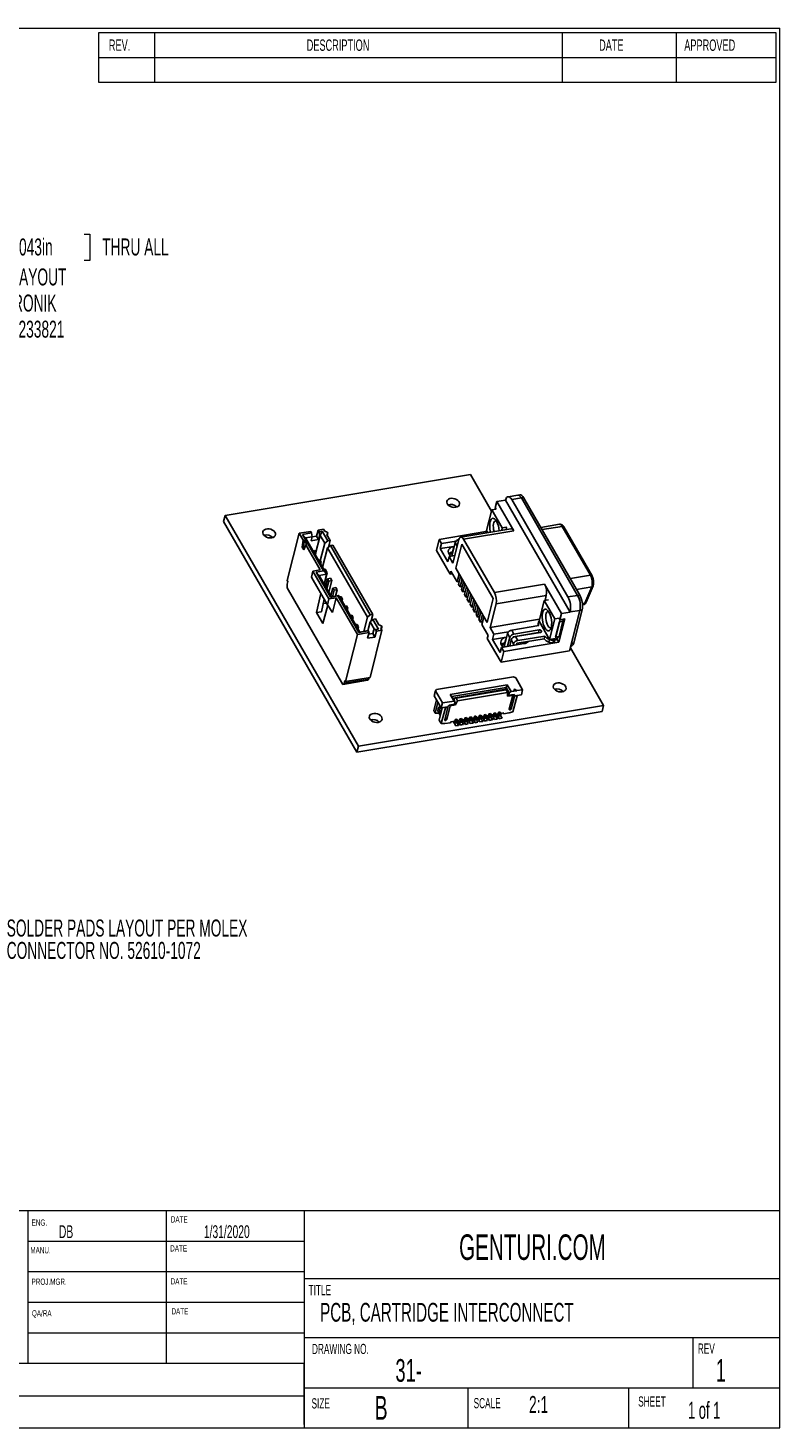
# Model space of a CAD drawing. Header units: millimetres. Extents: x 11 to 423, y 8 to 270.
# Tile 3 of 3: x 283 to 423, y 8 to 270. Entities that reach past the tile are written whole.
import ezdxf

# ---------------------------------------------------------------- set-up
doc = ezdxf.new("R2010")
doc.units = ezdxf.units.MM
doc.styles.add('SLDTEXTSTYLE0', font='TXT', dxfattribs={"width": 0.605})
doc.styles.add('SLDTEXTSTYLE1', font='TXT', dxfattribs={"width": 0.57})
doc.dimstyles.new('SLDDIMSTYLE6', dxfattribs={"dimtxt": 3.175, "dimasz": 3.556, "dimexe": 0, "dimexo": 0.0625, "dimgap": 0.79375, "dimtad": 0, "dimtih": 1, "dimtoh": 1, "dimdec": 4, "dimrnd": 1e-09, "dimzin": 12, "dimdsep": 46, "dimtxsty": 'SLDTEXTSTYLE0', "dimblk1": 'NONE', "dimblk2": 'CLOSED', "dimsah": 1, "dimcen": 0, "dimadec": 0, "dimazin": 3, "dimtfac": 1, "dimtmove": 0, "dimatfit": 3, "dimldrblk": 'NONE', "dimfxl": 1, "dimfrac": 2, "dimtolj": 1, "dimtzin": 12, "dimarcsym": 0})

# ---------------------------------------------------------------- blocks, each defined once
blk = doc.blocks.new('SW_TABLEANNOTATION_0')
at = {"color": 0, "linetype": 'Continuous', "lineweight": 18}
for p, q in [((0, 0), (0, -9.24)), ((126.56, 0), (0, 0)), ((10.41, 0), (10.41, -4.62)), ((86.61, 0), (86.61, -4.62)), ((107.89, 0), (107.89, -4.62)), ((126.56, -9.24), (126.56, 0)), ((0, -4.62), (126.56, -4.62)), ((10.41, -4.62), (10.41, -9.24)), ((86.61, -4.62), (86.61, -9.24)), ((107.89, -4.62), (107.89, -9.24)), ((0, -9.24), (126.56, -9.24))]:
    blk.add_line(p, q, dxfattribs=at)
at = {"color": 0, "linetype": 'Continuous', "lineweight": 18, "attachment_point": 1, "style": 'SLDTEXTSTYLE0'}
for s, insert, char_height in [('REV.', (1.91, -1.26), 2.117), ('DESCRIPTION', (38.87, -1.26), 2.1167), ('DATE', (93.48, -1.26), 2.117), ('APPROVED', (109.39, -1.26), 2.117)]:
    blk.add_mtext(s, dxfattribs=dict(at, insert=insert, char_height=char_height))
blk = doc.blocks.new('_CLOSED')
at = {"color": 0, "linetype": 'ByBlock', "lineweight": -2}
for p, q in [((-1, 0.166667), (0, 0)), ((-1, 0.166667), (-1, -0.166667)), ((0, 0), (-1, -0.166667)), ((0, 0), (-1, 0))]:
    blk.add_line(p, q, dxfattribs=at)
blk = doc.blocks.new('_D_14')
at = {"color": 7, "linetype": 'Continuous', "lineweight": 18}
for p, q in [((278.75, 231.31), (277.66, 231.31)), ((277.66, 231.31), (277.66, 226.44)), ((293.06, 231.31), (294.15, 231.31)), ((294.15, 231.31), (294.15, 226.44)), ((277.66, 226.44), (278.75, 226.44)), ((294.15, 226.44), (293.06, 226.44)), ((211.16, 168.08), (238.58, 221.56)), ((238.58, 221.56), (244.93, 221.56))]:
    blk.add_line(p, q, dxfattribs=at)
at = {"color": 7, "linetype": 'Continuous', "lineweight": 18, "xscale": 3.556, "yscale": 3.556, "rotation": 242.8609225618}
blk.add_blockref('_CLOSED', (211.16, 168.08, -0.82), dxfattribs=at)
at = {"color": 7, "linetype": 'Continuous', "lineweight": 18, "attachment_point": 1, "style": 'SLDTEXTSTYLE0'}
for s, insert, char_height in [('9', (248.42, 230.53), 3.17), ('X', (250.85, 230.53), 3.17), ('%%c', (254.97, 230.52), 3.175), ('1.09mm', (260.79, 230.53), 3.175), ('0.043in', (278.75, 230.53), 3.175), ('THRU ALL', (296.43, 230.53), 3.175), ('HOLES AND SOLDER PADS LAYOUT', (244.93, 224.93), 3.175), ('PER WURTH ELEKTRONIK', (255.36, 220.06), 3.175), ('D CONNECTOR NO. 618009233821', (247.11, 215.18), 3.175)]:
    blk.add_mtext(s, dxfattribs=dict(at, insert=insert, char_height=char_height))
blk = doc.blocks.new('_NONE')
blk = doc.blocks.new('SW_NOTE_4')
at = {"color": 0, "linetype": 'Continuous', "lineweight": 0, "char_height": 3.175, "attachment_point": 1, "style": 'SLDTEXTSTYLE0'}
for s, insert in [('SOLDER PADS LAYOUT PER MOLEX', (0.53, 1.61)), ('CONNECTOR NO. 52610-1072', (0.53, -2.57))]:
    blk.add_mtext(s, dxfattribs=dict(at, insert=insert))

msp = doc.modelspace()

# ---------------------------------------------------------------- linework, layer by layer
at = {"color": 7, "linetype": 'Continuous', "lineweight": 18}
for p, q in [((10.87306, 269.85291), (423.03369, 269.85291)), ((423.03369, 8.30901), (423.03369, 269.85291)), ((180.70099, 48.94901), (334.13369, 48.94901)), ((282.57774, 20.37401), (282.57169, 48.94901)), ((308.45067, 20.37401), (308.45067, 48.94901)), ((334.13369, 48.94901), (423.03369, 48.94901)), ((334.13369, 48.94901), (334.13369, 8.30901)), ((282.5729, 43.23401), (334.13369, 43.23401)), ((282.57169, 37.51901), (334.13369, 37.51901)), ((334.13369, 36.24901), (423.03369, 36.24901)), ((282.57532, 31.80401), (334.13369, 31.80401)), ((282.57653, 26.08901), (334.13369, 26.08901)), ((334.13369, 25.20001), (423.03369, 25.20001)), ((406.79804, 15.80201), (406.79804, 25.20001)), ((334.13369, 20.37401), (228.59669, 20.37401)), ((334.13369, 8.94401), (334.13369, 20.37401)), ((334.13369, 15.80201), (423.03369, 15.80201)), ((364.76243, 8.30901), (364.76243, 15.80201)), ((394.80171, 8.30901), (394.80171, 15.80201)), ((228.59669, 14.34151), (334.13369, 14.34151)), ((10.87306, 8.30901), (423.03369, 8.30901))]:
    msp.add_line(p, q, dxfattribs=at)
at = {"color": 7, "linetype": 'Continuous', "lineweight": 25}
for p, q in [((365.21799, 186.40854), (319.40059, 178.79913)), ((369.15189, 179.59251), (365.21799, 186.40854)), ((369.85674, 180.21797), (370.14779, 181.36828)), ((371.77124, 181.63791), (370.14779, 181.36828)), ((373.3032, 175.9011), (370.14779, 181.36828)), ((371.78034, 181.67385), (371.77124, 181.63791)), ((371.77124, 181.63791), (383.84053, 160.72618)), ((374.03996, 182.58895), (372.23613, 182.28937)), ((374.73145, 182.05387), (372.92762, 181.75429)), ((372.92762, 181.75429), (383.42998, 163.55748)), ((374.44779, 182.65296), (374.08895, 182.59337)), ((374.73145, 182.05387), (385.23381, 163.85707)), ((375.13928, 182.11788), (374.73341, 182.05048)), ((385.23577, 163.85367), (374.73341, 182.05048)), ((385.64163, 163.92108), (375.13928, 182.11788)), ((319.40059, 178.79913), (319.11181, 177.6578)), ((319.40059, 178.79913), (344.27563, 135.69965)), ((369.21472, 179.84082), (368.24151, 175.99445)), ((370.02644, 179.97564), (369.21472, 179.84082)), ((371.16947, 176.45395), (369.21472, 179.84082)), ((369.85674, 180.21797), (369.99921, 179.97111)), ((319.11181, 177.6578), (343.98685, 134.55832)), ((330.981, 166.63961), (333.21027, 175.45031)), ((333.21027, 175.45031), (335.38389, 175.8113)), ((333.21027, 175.45031), (333.95652, 174.15732)), ((333.84261, 175.22806), (335.55626, 175.51266)), ((335.38389, 175.8113), (335.55626, 175.51266)), ((335.55626, 175.51266), (335.66327, 174.79985)), ((336.75481, 176.03899), (336.47831, 174.94619)), ((336.75481, 176.03899), (337.79201, 176.21125)), ((336.75481, 176.03899), (336.92717, 175.74035)), ((336.92717, 175.74035), (337.5044, 175.83621)), ((337.03418, 175.02753), (336.92717, 175.74035)), ((337.15143, 175.047), (337.5044, 175.83621)), ((338.55032, 174.024), (337.5044, 175.83621)), ((337.98592, 175.87528), (337.79201, 176.21125)), ((338.47751, 175.67428), (337.98592, 175.87528)), ((338.38549, 175.18297), (338.57936, 175.49781)), ((338.57936, 175.49781), (338.46489, 175.0454)), ((338.57936, 175.49781), (338.47751, 175.67428)), ((359.37626, 174.3105), (368.11903, 175.76251)), ((372.78458, 176.30241), (363.40464, 174.74458)), ((373.3032, 175.9011), (363.92326, 174.34327)), ((368.10752, 175.72276), (368.05546, 175.51699)), ((368.24151, 175.99445), (368.47671, 175.58695)), ((371.05859, 176.01575), (371.16947, 176.45395)), ((371.98119, 176.58876), (371.16947, 176.45395)), ((371.9721, 176.55282), (371.87032, 176.15057)), ((381.83837, 177.13734), (378.34835, 176.55772)), ((387.61424, 167.60323), (382.33208, 176.75531)), ((387.92212, 167.50465), (382.63997, 176.65672)), ((333.95652, 174.15732), (333.78456, 172.87926)), ((333.78456, 172.87926), (334.01004, 172.9167)), ((333.78456, 172.87926), (334.07153, 172.38205)), ((337.76529, 168.43147), (333.84261, 175.22806)), ((334.4096, 174.59164), (333.84261, 175.22806)), ((334.182, 174.19477), (333.95652, 174.15732)), ((334.182, 174.19477), (334.01004, 172.9167)), ((334.01004, 172.9167), (334.17543, 172.63014)), ((334.07153, 172.38205), (334.45402, 173.29533)), ((334.6795, 173.33278), (334.182, 174.19477)), ((334.4096, 174.59164), (335.66327, 174.79985)), ((337.99004, 168.38803), (334.4096, 174.59164)), ((334.6795, 173.33278), (334.45402, 173.29533)), ((334.45402, 173.29533), (337.16286, 168.6019)), ((335.66327, 174.79985), (335.47954, 174.07371)), ((336.85045, 174.30139), (335.47954, 174.07371)), ((336.47831, 174.94619), (335.66166, 174.81056)), ((336.23568, 171.4277), (337.15143, 175.047)), ((336.85045, 174.30139), (336.47831, 174.94619)), ((337.03418, 175.02753), (336.85045, 174.30139)), ((337.03418, 175.02753), (337.15143, 175.047)), ((337.99757, 173.58094), (337.15143, 175.047)), ((337.99757, 173.58094), (337.17405, 170.32614)), ((338.49507, 172.71895), (337.57932, 169.09965)), ((338.55032, 174.024), (337.99757, 173.58094)), ((339.0103, 174.10039), (338.38549, 175.18297)), ((338.49507, 172.71895), (339.04782, 173.16201)), ((345.95758, 159.78911), (338.49507, 172.71895)), ((339.0103, 174.10039), (338.55032, 174.024)), ((339.0103, 174.10039), (338.70293, 172.88555)), ((339.04782, 173.16201), (339.5078, 173.2384)), ((346.51034, 160.23216), (339.04782, 173.16201)), ((346.97031, 160.30856), (339.5078, 173.2384)), ((359.37626, 174.3105), (358.85782, 172.2615)), ((359.80912, 173.5605), (359.37626, 174.3105)), ((359.56355, 172.58993), (359.80912, 173.5605)), ((362.13401, 173.01683), (359.56355, 172.58993)), ((362.5162, 174.0101), (359.80912, 173.5605)), ((362.35208, 173.72522), (361.7129, 171.19904)), ((361.86115, 171.93841), (362.13401, 173.01683)), ((363.0628, 174.28294), (361.94406, 169.86142)), ((363.60983, 173.43855), (362.4729, 168.94513)), ((363.60983, 173.43855), (369.48582, 163.25757)), ((363.92326, 174.34327), (369.68173, 164.36591)), ((335.80103, 172.18079), (336.07716, 172.22665)), ((336.05174, 171.7464), (336.32787, 171.79226)), ((336.32787, 171.79226), (336.07716, 172.22665)), ((336.32787, 171.79226), (336.23565, 171.42776)), ((336.79603, 170.45681), (337.07217, 170.50267)), ((337.04674, 170.02242), (337.32287, 170.06828)), ((337.32287, 170.06828), (337.07217, 170.50267)), ((337.32287, 170.06828), (337.23065, 169.70378)), ((358.85782, 172.2615), (361.42563, 167.81242)), ((359.56355, 172.58993), (360.97378, 170.14649)), ((360.97378, 170.14649), (361.21936, 171.11707)), ((361.21936, 171.11707), (362.30749, 171.29779)), ((361.94406, 169.86142), (361.21936, 171.11707)), ((361.86115, 171.93841), (361.90168, 171.94514)), ((335.51544, 167.28142), (335.79194, 168.37422)), ((335.79194, 168.37422), (337.16286, 168.6019)), ((338.78086, 163.19549), (335.79194, 168.37422)), ((336.39437, 168.20379), (337.76529, 168.43147)), ((339.09839, 163.51871), (336.39437, 168.20379)), ((336.95492, 167.57249), (336.39437, 168.20379)), ((336.95492, 167.57249), (338.32584, 167.80017)), ((336.95492, 167.57249), (336.96139, 167.56732)), ((339.26261, 163.58013), (336.96139, 167.56732)), ((338.32584, 167.80017), (337.76529, 168.43147)), ((337.79104, 168.73283), (338.06717, 168.77869)), ((338.33231, 167.795), (337.89164, 165.95553)), ((337.90014, 165.94081), (338.44236, 168.08381)), ((338.24258, 168.42997), (337.99004, 168.38803)), ((338.18982, 168.04187), (337.99004, 168.38803)), ((338.31788, 168.3443), (338.06717, 168.77869)), ((338.18982, 168.04187), (338.44236, 168.08381)), ((338.33231, 167.795), (338.18982, 168.04187)), ((338.44236, 168.08381), (338.24258, 168.42997)), ((338.29428, 168.34038), (338.31788, 168.3443)), ((338.31788, 168.3443), (338.31, 168.31315)), ((338.33231, 167.795), (338.32584, 167.80017)), ((361.57115, 168.38757), (361.42563, 167.81242)), ((361.42563, 167.81242), (361.86134, 167.88478)), ((362.7346, 166.37174), (361.57115, 168.38757)), ((362.4729, 168.94513), (368.3489, 158.76415)), ((362.4729, 168.94513), (363.10751, 167.84558)), ((363.10751, 167.84558), (362.7346, 166.37174)), ((330.98828, 165.24643), (330.96062, 165.94068)), ((330.96139, 165.94969), (331.08872, 166.45296)), ((330.981, 166.63961), (331.08872, 166.45296)), ((341.38211, 147.23766), (330.98828, 165.24643)), ((335.86462, 166.67643), (335.51544, 167.28142)), ((338.15519, 162.70768), (335.86462, 166.67643)), ((338.12763, 165.54665), (338.48494, 166.95884)), ((338.37834, 165.11226), (338.73565, 166.52445)), ((338.48494, 166.95884), (339.06217, 167.05471)), ((338.73565, 166.52445), (338.48494, 166.95884)), ((338.73565, 166.52445), (339.31288, 166.62032)), ((339.31288, 166.62032), (338.76278, 164.44617)), ((339.31288, 166.62032), (339.06217, 167.05471)), ((339.12263, 163.82267), (339.47994, 165.23486)), ((339.42887, 163.60774), (339.73065, 164.80047)), ((339.47994, 165.23486), (340.05717, 165.33073)), ((339.73065, 164.80047), (339.47994, 165.23486)), ((339.73065, 164.80047), (340.30788, 164.89634)), ((340.30788, 164.89634), (340.00609, 163.70361)), ((340.30788, 164.89634), (340.05717, 165.33073)), ((363.13456, 166.43817), (362.7346, 166.37174)), ((363.37389, 167.38405), (363.00098, 165.9102)), ((363.27715, 165.4317), (363.00098, 165.9102)), ((363.65006, 166.90554), (363.27715, 165.4317)), ((363.67711, 165.49812), (363.27715, 165.4317)), ((363.37389, 167.38405), (363.65006, 166.90554)), ((363.91644, 166.444), (363.54353, 164.97016)), ((363.8197, 164.49165), (363.54353, 164.97016)), ((364.19261, 165.96549), (363.8197, 164.49165)), ((363.91644, 166.444), (364.19261, 165.96549)), ((364.45899, 165.50396), (364.08608, 164.03011)), ((364.73516, 165.02545), (364.36225, 163.55161)), ((364.45899, 165.50396), (364.73516, 165.02545)), ((369.68173, 164.36591), (379.06167, 165.92374)), ((379.06167, 165.92374), (382.21708, 160.45655)), ((386.59429, 162.4211), (387.86025, 165.44385)), ((386.84997, 162.60423), (388.11593, 165.62698)), ((337.29237, 164.20265), (336.44277, 160.65616)), ((337.36272, 160.80895), (337.91661, 163.12106)), ((338.29184, 162.42853), (337.72829, 162.33493)), ((338.50436, 162.10269), (338.15519, 162.70768)), ((338.27179, 162.50566), (338.26209, 162.46732)), ((338.26209, 162.46732), (338.29113, 162.47214)), ((338.2993, 162.458), (338.29184, 162.42853)), ((338.50436, 162.10269), (338.78086, 163.19549)), ((338.78086, 163.19549), (340.15178, 163.42318)), ((340.4693, 163.74639), (339.09839, 163.51871)), ((339.25943, 163.5796), (339.09839, 163.51871)), ((340.63035, 163.80729), (339.25943, 163.5796)), ((340.15178, 163.42318), (339.45871, 160.68399)), ((344.10436, 156.57477), (340.15178, 163.42318)), ((340.63035, 163.80729), (340.4693, 163.74639)), ((344.39198, 156.94981), (340.4693, 163.74639)), ((340.63035, 163.80729), (340.63669, 163.80233)), ((340.77918, 163.55545), (340.63669, 163.80233)), ((340.77604, 163.56089), (341.05217, 163.60675)), ((341.03171, 163.59739), (340.77918, 163.55545)), ((340.97896, 163.2093), (340.77918, 163.55545)), ((340.97896, 163.2093), (341.2315, 163.25124)), ((344.5594, 157.00569), (340.97896, 163.2093)), ((341.2315, 163.25124), (341.03171, 163.59739)), ((341.30288, 163.17236), (341.05217, 163.60675)), ((341.14715, 162.91789), (341.2315, 163.25124)), ((341.20753, 163.15653), (341.30288, 163.17236)), ((341.30288, 163.17236), (341.21065, 162.80786)), ((364.21966, 164.55808), (363.8197, 164.49165)), ((364.36225, 163.55161), (364.08608, 164.03011)), ((364.76221, 163.61803), (364.36225, 163.55161)), ((365.00154, 164.56391), (364.62863, 163.09007)), ((364.9048, 162.61157), (364.62863, 163.09007)), ((365.27771, 164.08541), (364.9048, 162.61157)), ((365.30476, 162.67799), (364.9048, 162.61157)), ((365.00154, 164.56391), (365.27771, 164.08541)), ((365.54409, 163.62387), (365.17118, 162.15003)), ((365.82026, 163.14536), (365.44735, 161.67152)), ((365.54409, 163.62387), (365.82026, 163.14536)), ((366.08664, 162.68383), (365.71373, 161.20998)), ((366.36281, 162.20532), (365.9899, 160.73148)), ((366.08664, 162.68383), (366.36281, 162.20532)), ((369.48582, 163.25757), (368.3489, 158.76415)), ((368.87774, 157.84786), (369.99647, 162.26939)), ((379.37641, 163.82722), (369.99647, 162.26939)), ((379.00804, 162.87252), (378.03483, 159.02615)), ((379.81977, 163.00734), (379.00804, 162.87252)), ((380.96279, 159.48565), (379.00804, 162.87252)), ((379.37641, 163.82722), (379.14042, 162.89451)), ((383.42998, 163.55748), (385.23381, 163.85707)), ((385.23577, 163.85367), (385.64163, 163.92108)), ((336.44277, 160.65616), (337.36272, 160.80895)), ((336.44277, 160.65616), (337.63755, 158.58603)), ((338.55583, 162.02619), (337.63755, 158.58603)), ((339.45871, 160.68399), (338.50436, 162.10269)), ((341.77104, 161.83691), (342.04717, 161.88277)), ((342.02175, 161.40252), (342.29788, 161.44838)), ((342.29788, 161.44838), (342.04717, 161.88277)), ((342.29788, 161.44838), (342.20566, 161.08388)), ((342.76604, 160.11293), (343.04217, 160.15879)), ((343.01675, 159.67854), (343.29288, 159.7244)), ((343.29288, 159.7244), (343.04217, 160.15879)), ((343.29288, 159.7244), (343.20066, 159.3599)), ((345.95758, 159.78911), (345.28377, 157.12599)), ((346.51034, 160.23216), (345.95758, 159.78911)), ((346.97031, 160.30856), (346.51034, 160.23216)), ((346.97031, 160.30856), (346.66294, 159.09372)), ((365.44735, 161.67152), (365.17118, 162.15003)), ((365.84731, 161.73795), (365.44735, 161.67152)), ((365.9899, 160.73148), (365.71373, 161.20998)), ((366.38986, 160.7979), (365.9899, 160.73148)), ((366.62919, 161.74378), (366.25628, 160.26994)), ((366.53245, 159.79143), (366.25628, 160.26994)), ((366.90536, 161.26528), (366.53245, 159.79143)), ((366.93241, 159.85786), (366.53245, 159.79143)), ((366.62919, 161.74378), (366.90536, 161.26528)), ((367.17174, 160.80374), (366.79883, 159.3299)), ((367.44791, 160.32523), (367.075, 158.85139)), ((367.17174, 160.80374), (367.44791, 160.32523)), ((367.71429, 159.86369), (367.34138, 158.38985)), ((367.71429, 159.86369), (368.3489, 158.76415)), ((381.77451, 159.62046), (380.96279, 159.48565)), ((381.76542, 159.58452), (381.92603, 159.30624)), ((382.21708, 160.45655), (381.92603, 159.30624)), ((383.84053, 160.72618), (382.21708, 160.45655)), ((383.73434, 153.47681), (385.65346, 161.06171)), ((383.84963, 160.76212), (383.84053, 160.72618)), ((385.65346, 161.06171), (383.84963, 160.76212)), ((384.10011, 154.91131), (385.65542, 161.05831)), ((384.50597, 154.97872), (386.06128, 161.12572)), ((386.06128, 161.12572), (385.65542, 161.05831)), ((386.13389, 162.11386), (386.32247, 162.14518)), ((343.76104, 158.38895), (344.03718, 158.43481)), ((344.01175, 157.95456), (344.28788, 158.00043)), ((344.28788, 158.00043), (344.03718, 158.43481)), ((344.10436, 156.57477), (346.27798, 156.93577)), ((344.28788, 158.00043), (344.19566, 157.63592)), ((346.10562, 157.23441), (344.39198, 156.94981)), ((344.5594, 157.00569), (344.39198, 156.94981)), ((345.81306, 157.2139), (344.5594, 157.00569)), ((345.81306, 157.2139), (346.10562, 157.23441)), ((346.00148, 155.84297), (346.27798, 156.93577)), ((346.45509, 158.92712), (346.02537, 157.22878)), ((346.27798, 156.93577), (346.10562, 157.23441)), ((346.45509, 158.92712), (347.00784, 159.37017)), ((347.30123, 157.46106), (346.45509, 158.92712)), ((348.6861, 157.33571), (346.45683, 148.52501)), ((347.18398, 157.44158), (347.00025, 156.71545)), ((347.00784, 159.37017), (347.46781, 159.44657)), ((348.05376, 157.55796), (347.00784, 159.37017)), ((347.47654, 157.46209), (347.18398, 157.44158)), ((347.30123, 157.46106), (347.18398, 157.44158)), ((347.30123, 157.46106), (348.05376, 157.55796)), ((347.6489, 157.16345), (347.3724, 156.07065)), ((348.09263, 158.36399), (347.46781, 159.44657)), ((348.05376, 157.55796), (347.47654, 157.46209)), ((347.6489, 157.16345), (347.47654, 157.46209)), ((347.6489, 157.16345), (348.6861, 157.33571)), ((348.58422, 158.16299), (348.09263, 158.36399)), ((348.4922, 157.67168), (348.68607, 157.98652)), ((348.6861, 157.33571), (348.4922, 157.67168)), ((348.68607, 157.98652), (348.5716, 157.53411)), ((348.68607, 157.98652), (348.58422, 158.16299)), ((367.075, 158.85139), (366.79883, 159.3299)), ((367.47496, 158.91782), (367.075, 158.85139)), ((368.50482, 156.37402), (367.34138, 158.38985)), ((378.1253, 159.38371), (368.87774, 157.84786)), ((368.87774, 157.84786), (369.60244, 156.59221)), ((372.30952, 157.0418), (369.60244, 156.59221)), ((377.99271, 158.21705), (372.91491, 157.37372)), ((372.91491, 157.37372), (373.34582, 156.62712)), ((373.34582, 156.62712), (378.027, 157.40457)), ((378.29318, 156.94338), (373.612, 156.16593)), ((377.90084, 158.75446), (377.77351, 158.2512)), ((377.89967, 156.90131), (378.027, 157.40457)), ((378.03483, 159.02615), (379.98958, 155.63928)), ((379.98958, 155.63928), (380.96279, 159.48565)), ((381.07188, 155.81903), (381.95545, 159.31112)), ((381.85863, 158.92848), (381.131, 156.05269)), ((382.82794, 159.45603), (381.7274, 155.10639)), ((382.48997, 159.03333), (381.76234, 156.15754)), ((382.48997, 159.03333), (381.85863, 158.92848)), ((382.82794, 159.45603), (381.92603, 159.30624)), ((344.10436, 156.57477), (341.87508, 147.76407)), ((347.3724, 156.07065), (346.00148, 155.84297)), ((347.00025, 156.71545), (346.18811, 156.58057)), ((347.3724, 156.07065), (347.00025, 156.71545)), ((368.50482, 156.37402), (368.3593, 155.79886)), ((368.3593, 155.79886), (370.92711, 151.34977)), ((369.35687, 155.62163), (369.60244, 156.59221)), ((371.92733, 156.04853), (369.35687, 155.62163)), ((369.35687, 155.62163), (370.7671, 153.17819)), ((371.01268, 154.14877), (375.2066, 154.8453)), ((381.7274, 155.10639), (371.44554, 153.39877)), ((372.1454, 156.75692), (371.50622, 154.23074)), ((371.65447, 154.97011), (371.92733, 156.04853)), ((371.65447, 154.97011), (371.695, 154.97684)), ((372.5763, 156.01031), (372.1454, 156.75692)), ((372.15322, 154.33819), (372.5763, 156.01031)), ((372.84248, 155.54912), (372.55289, 154.40457)), ((373.27339, 154.80252), (372.84248, 155.54912)), ((373.17359, 155.98058), (373.20764, 156.11517)), ((373.19989, 154.51202), (373.27339, 154.80252)), ((373.21848, 156.12385), (377.89967, 156.90131)), ((373.612, 156.16593), (374.0429, 155.41932)), ((373.83122, 154.61688), (373.90473, 154.90737)), ((373.91557, 154.91606), (378.99336, 155.75939)), ((374.0429, 155.41932), (379.12069, 156.26265)), ((374.91893, 156.38299), (374.87623, 156.39918)), ((378.99336, 155.75939), (379.12069, 156.26265)), ((379.85943, 155.11833), (379.98677, 155.6216)), ((381.07188, 155.81903), (379.98958, 155.63928)), ((380.60064, 154.94392), (380.72797, 155.44718)), ((380.82612, 154.98137), (380.60064, 154.94392)), ((380.95345, 155.48463), (380.72797, 155.44718)), ((380.95345, 155.48463), (380.78769, 155.77183)), ((380.82612, 154.98137), (380.95345, 155.48463)), ((381.131, 156.05269), (381.76234, 156.15754)), ((381.7274, 155.10639), (381.37029, 155.72514)), ((381.61824, 156.13361), (381.60452, 156.07939)), ((383.9546, 154.34733), (384.05018, 154.36321)), ((384.07244, 154.8131), (384.10011, 154.91131)), ((384.10011, 154.91131), (384.50597, 154.97872)), ((370.7671, 153.17819), (371.01268, 154.14877)), ((370.92711, 151.34977), (383.73434, 153.47681)), ((371.44554, 153.39877), (370.92711, 151.34977)), ((371.01268, 154.14877), (371.44554, 153.39877)), ((390.09303, 143.30906), (383.88378, 154.06745)), ((345.96385, 147.9986), (341.38211, 147.23766)), ((341.63715, 147.44209), (341.38211, 147.23766)), ((341.63715, 147.44209), (346.21889, 148.20303)), ((341.64002, 147.44746), (346.22176, 148.2084)), ((341.76736, 147.95072), (341.64002, 147.44746)), ((341.87508, 147.76407), (341.76736, 147.95072)), ((346.45683, 148.52501), (341.87508, 147.76407)), ((346.21889, 148.20303), (345.96385, 147.9986)), ((346.29508, 148.49815), (346.22176, 148.2084)), ((358.84994, 146.24288), (373.28061, 148.63954)), ((361.4295, 145.36966), (372.07212, 147.1372)), ((361.76302, 144.99529), (371.86449, 146.67296)), ((371.77081, 146.30268), (371.86449, 146.67296)), ((371.86449, 146.67296), (372.07212, 147.1372)), ((371.86449, 146.67296), (372.47168, 145.62092)), ((372.07212, 147.1372), (372.79683, 145.88155)), ((373.66871, 148.48086), (373.28061, 148.63954)), ((373.66871, 148.48086), (374.96143, 146.24105)), ((358.86848, 144.35264), (358.35895, 142.33885)), ((358.4604, 145.05969), (358.69688, 145.99432)), ((359.75312, 142.81987), (358.4604, 145.05969)), ((358.63316, 141.86374), (359.14269, 143.87753)), ((358.84994, 146.24288), (358.69688, 145.99432)), ((359.9896, 143.75451), (358.69688, 145.99432)), ((362.1542, 144.11401), (359.9896, 143.75451)), ((362.1542, 144.11401), (361.4295, 145.36966)), ((361.76302, 144.99529), (361.4295, 145.36966)), ((362.3702, 143.94326), (361.76302, 144.99529)), ((362.31495, 144.69151), (362.0995, 144.41229)), ((362.3702, 143.94326), (362.1542, 144.11401)), ((362.26106, 143.51189), (362.3702, 143.94326)), ((371.80267, 146.30797), (362.36604, 144.74073)), ((362.40506, 143.39806), (362.79449, 144.18591)), ((371.86001, 146.22001), (362.51615, 144.66817)), ((362.79449, 144.18591), (362.51615, 144.66817)), ((372.13835, 145.73775), (362.79449, 144.18591)), ((372.13835, 145.73775), (371.86001, 146.22001)), ((372.13835, 145.73775), (372.14577, 145.01581)), ((372.36253, 145.18956), (372.14002, 145.57509)), ((372.14577, 145.01581), (373.11533, 145.17683)), ((372.36253, 145.18956), (372.47168, 145.62092)), ((373.35464, 145.35433), (372.36253, 145.18956)), ((372.46046, 142.58862), (373.11533, 145.17683)), ((372.79683, 145.88155), (372.47168, 145.62092)), ((373.34819, 145.97312), (372.79683, 145.88155)), ((373.42152, 145.02107), (372.82123, 142.64854)), ((373.11533, 145.17683), (373.04278, 145.30253)), ((373.16266, 142.11982), (373.91758, 145.10345)), ((373.24016, 145.33531), (373.42152, 145.02107)), ((373.46226, 145.09671), (373.31717, 145.3481)), ((373.3391, 145.93717), (373.85982, 146.02365)), ((373.34819, 145.97312), (373.3391, 145.93717)), ((373.41269, 146.35572), (373.34819, 145.97312)), ((373.35464, 145.35433), (373.49864, 145.24049)), ((373.85982, 146.02365), (373.40633, 146.318)), ((373.86891, 146.0596), (373.41269, 146.35572)), ((373.91758, 145.10345), (373.42152, 145.02107)), ((373.46226, 145.09671), (374.72495, 145.30641)), ((373.49864, 145.24049), (373.46226, 145.09671)), ((373.86891, 146.0596), (373.85982, 146.02365)), ((374.96143, 146.24105), (373.86891, 146.0596)), ((373.88131, 145.1663), (373.91758, 145.10345)), ((374.72495, 145.30641), (374.96143, 146.24105)), ((343.98685, 134.55832), (389.80425, 142.16773)), ((344.27563, 135.69965), (390.09303, 143.30906)), ((358.35895, 142.33885), (358.63316, 141.86374)), ((358.63316, 141.86374), (359.28232, 141.86824)), ((359.14959, 142.20298), (359.21184, 142.83318)), ((359.14959, 142.20298), (359.15435, 142.17438)), ((359.15435, 142.17438), (359.5488, 141.49095)), ((359.21184, 142.83318), (359.57261, 142.8931)), ((359.21184, 142.83318), (359.61924, 142.1273)), ((359.28232, 141.86824), (359.32678, 141.87563)), ((359.47307, 143.3051), (359.35988, 142.85777)), ((359.47372, 143.30397), (359.36086, 142.85793)), ((359.95412, 142.85326), (359.37746, 140.57415)), ((359.5488, 141.49095), (359.55699, 141.4971)), ((359.5488, 141.49095), (359.5996, 141.45213)), ((359.55699, 141.4971), (359.61924, 142.1273)), ((359.55699, 141.4971), (359.61335, 141.50646)), ((359.57261, 142.8931), (359.84485, 142.4214)), ((359.61924, 142.1273), (359.77707, 142.15351)), ((359.9896, 143.75451), (359.75312, 142.81987)), ((359.75312, 142.81987), (361.0158, 143.02958)), ((359.76919, 139.89542), (360.52411, 142.87905)), ((360.41987, 140.58891), (361.02016, 142.96143)), ((360.48783, 142.9419), (360.52411, 142.87905)), ((360.52411, 142.87905), (361.02016, 142.96143)), ((361.4355, 143.23703), (360.78063, 140.64882)), ((360.98389, 143.02428), (361.02016, 142.96143)), ((361.0158, 143.02958), (361.05219, 143.17337)), ((361.05219, 143.17337), (361.26895, 143.34712)), ((362.26106, 143.51189), (361.26895, 143.34712)), ((361.4355, 143.23703), (361.36295, 143.36273)), ((361.4355, 143.23703), (362.40506, 143.39806)), ((362.40506, 143.39806), (362.28492, 143.60621)), ((365.88885, 140.98065), (365.96161, 141.26823)), ((366.25023, 141.31616), (365.96161, 141.26823)), ((366.13789, 140.9628), (365.96161, 141.26823)), ((366.42651, 141.01073), (366.25023, 141.31616)), ((366.79077, 141.13044), (366.86353, 141.41802)), ((367.15215, 141.46595), (366.86353, 141.41802)), ((367.03981, 141.11259), (366.86353, 141.41802)), ((367.32843, 141.16052), (367.15215, 141.46595)), ((367.29724, 141.21456), (367.69269, 141.28023)), ((367.75563, 140.86093), (367.52929, 141.2531)), ((367.69269, 141.28023), (367.76545, 141.56781)), ((368.05406, 141.61575), (367.76545, 141.56781)), ((367.94173, 141.26238), (367.76545, 141.56781)), ((367.94173, 141.26238), (367.84168, 140.86696)), ((368.23034, 141.31032), (367.94173, 141.26238)), ((368.23034, 141.31032), (368.05406, 141.61575)), ((368.23034, 141.31032), (368.13029, 140.91489)), ((368.19916, 141.36435), (368.5946, 141.43002)), ((368.27771, 141.37739), (368.77681, 140.51263)), ((368.30494, 141.38192), (368.78591, 140.54857)), ((368.65755, 141.01072), (368.43121, 141.40289)), ((368.5946, 141.43002), (368.66737, 141.7176)), ((368.95598, 141.76554), (368.66737, 141.7176)), ((368.84365, 141.41217), (368.66737, 141.7176)), ((368.84365, 141.41217), (368.7436, 141.01675)), ((369.13226, 141.46011), (368.84365, 141.41217)), ((369.13226, 141.46011), (368.95598, 141.76554)), ((369.13226, 141.46011), (369.03221, 141.06469)), ((369.10108, 141.51414), (369.49652, 141.57982)), ((369.17963, 141.52719), (369.67873, 140.66242)), ((369.20686, 141.53171), (369.68783, 140.69837)), ((369.55947, 141.16051), (369.33313, 141.55268)), ((369.49652, 141.57982), (369.56928, 141.8674)), ((369.8579, 141.91533), (369.56928, 141.8674)), ((369.74556, 141.56197), (369.56928, 141.8674)), ((369.74556, 141.56197), (369.64551, 141.16654)), ((370.03418, 141.6099), (369.74556, 141.56197)), ((370.03418, 141.6099), (369.8579, 141.91533)), ((370.03418, 141.6099), (369.93413, 141.21448)), ((370.22898, 140.78824), (369.94902, 141.27331)), ((370.00299, 141.66393), (370.39844, 141.72961)), ((370.08154, 141.67698), (370.58065, 140.81221)), ((370.10878, 141.6815), (370.58974, 140.84816)), ((370.46139, 141.3103), (370.23505, 141.70247)), ((370.4712, 142.01719), (370.39844, 141.72961)), ((370.54743, 141.31634), (370.46139, 141.3103)), ((370.75982, 142.06512), (370.4712, 142.01719)), ((370.64748, 141.71176), (370.4712, 142.01719)), ((370.64748, 141.71176), (370.54743, 141.31634)), ((370.83605, 141.36427), (370.54743, 141.31634)), ((370.9361, 141.75969), (370.64748, 141.71176)), ((370.9361, 141.75969), (370.75982, 142.06512)), ((370.9361, 141.75969), (370.83605, 141.36427)), ((371.1309, 140.93803), (370.85093, 141.42311)), ((370.90491, 141.81372), (371.44466, 141.90337)), ((371.3085, 141.88075), (371.39919, 141.72363)), ((371.39919, 141.72363), (371.44466, 141.90337)), ((372.45894, 141.89963), (371.39919, 141.72363)), ((372.45894, 141.89963), (373.16266, 142.11982)), ((390.09303, 143.30906), (389.80425, 142.16773)), ((359.37746, 140.57415), (359.76919, 139.89542)), ((359.76919, 139.89542), (360.41834, 139.89992)), ((361.47809, 140.07592), (360.41834, 139.89992)), ((361.47809, 140.07592), (361.52357, 140.25566)), ((361.52357, 140.25566), (362.28118, 140.38148)), ((361.96429, 140.32885), (362.46339, 139.46409)), ((361.99152, 140.33338), (362.47249, 139.50003)), ((362.34413, 139.96218), (362.11779, 140.35435)), ((362.28118, 140.38148), (362.35395, 140.66906)), ((362.43018, 139.96821), (362.34413, 139.96218)), ((362.64256, 140.717), (362.35395, 140.66906)), ((362.53023, 140.36363), (362.35395, 140.66906)), ((362.53023, 140.36363), (362.43018, 139.96821)), ((362.71879, 140.01615), (362.43018, 139.96821)), ((362.46339, 139.46409), (363.00454, 139.55396)), ((362.47249, 139.50003), (362.46339, 139.46409)), ((362.47249, 139.50003), (363.01364, 139.58991)), ((362.81884, 140.41157), (362.53023, 140.36363)), ((362.81884, 140.41157), (362.64256, 140.717)), ((362.81884, 140.41157), (362.71879, 140.01615)), ((363.01364, 139.58991), (362.73368, 140.07498)), ((362.78765, 140.4656), (363.1831, 140.53128)), ((362.86621, 140.47865), (363.36531, 139.61388)), ((362.89344, 140.48317), (363.37441, 139.64983)), ((363.01364, 139.58991), (363.00454, 139.55396)), ((363.24605, 140.11197), (363.01971, 140.50414)), ((363.1831, 140.53128), (363.25586, 140.81885)), ((363.33209, 140.118), (363.24605, 140.11197)), ((363.54448, 140.86679), (363.25586, 140.81885)), ((363.43214, 140.51343), (363.25586, 140.81885)), ((363.43214, 140.51343), (363.33209, 140.118)), ((363.62071, 140.16594), (363.33209, 140.118)), ((363.36531, 139.61388), (363.90646, 139.70375)), ((363.37441, 139.64983), (363.36531, 139.61388)), ((363.37441, 139.64983), (363.91555, 139.7397)), ((363.72076, 140.56136), (363.43214, 140.51343)), ((363.72076, 140.56136), (363.54448, 140.86679)), ((363.72076, 140.56136), (363.62071, 140.16594)), ((363.91555, 139.7397), (363.63559, 140.22477)), ((363.68957, 140.61539), (364.08502, 140.68107)), ((363.76812, 140.62844), (364.26723, 139.76367)), ((363.79536, 140.63296), (364.27632, 139.79962)), ((363.91555, 139.7397), (363.90646, 139.70375)), ((364.14797, 140.26176), (363.92162, 140.65393)), ((364.08502, 140.68107), (364.15778, 140.96865)), ((364.23401, 140.2678), (364.14797, 140.26176)), ((364.44639, 141.01658), (364.15778, 140.96865)), ((364.33406, 140.66322), (364.15778, 140.96865)), ((364.33406, 140.66322), (364.23401, 140.2678)), ((364.52262, 140.31573), (364.23401, 140.2678)), ((364.26723, 139.76367), (364.80838, 139.85354)), ((364.27632, 139.79962), (364.26723, 139.76367)), ((364.27632, 139.79962), (364.81747, 139.88949)), ((364.62267, 140.71115), (364.33406, 140.66322)), ((364.62267, 140.71115), (364.44639, 141.01658)), ((364.62267, 140.71115), (364.52262, 140.31573)), ((364.81747, 139.88949), (364.53751, 140.37456)), ((364.59149, 140.76518), (364.98693, 140.83086)), ((364.67004, 140.77823), (365.16914, 139.91346)), ((364.69727, 140.78275), (365.17824, 139.94941)), ((364.81747, 139.88949), (364.80838, 139.85354)), ((365.04988, 140.41155), (364.82354, 140.80372)), ((364.98693, 140.83086), (365.0597, 141.11844)), ((365.13593, 140.41759), (365.04988, 140.41155)), ((365.34831, 141.16637), (365.0597, 141.11844)), ((365.23598, 140.81301), (365.0597, 141.11844)), ((365.23598, 140.81301), (365.13593, 140.41759)), ((365.42454, 140.46552), (365.13593, 140.41759)), ((365.16914, 139.91346), (365.71029, 140.00334)), ((365.17824, 139.94941), (365.16914, 139.91346)), ((365.17824, 139.94941), (365.71939, 140.03928)), ((365.52459, 140.86094), (365.23598, 140.81301)), ((365.52459, 140.86094), (365.34831, 141.16637)), ((365.52459, 140.86094), (365.42454, 140.46552)), ((365.71939, 140.03928), (365.43943, 140.52436)), ((365.49341, 140.91497), (365.88885, 140.98065)), ((365.57196, 140.92802), (366.07106, 140.06325)), ((365.59919, 140.93254), (366.08016, 140.0992)), ((365.71939, 140.03928), (365.71029, 140.00334)), ((365.9518, 140.56135), (365.72546, 140.95351)), ((366.03784, 140.56738), (365.9518, 140.56135)), ((366.13789, 140.9628), (366.03784, 140.56738)), ((366.32646, 140.61531), (366.03784, 140.56738)), ((366.07106, 140.06325), (366.61221, 140.15313)), ((366.08016, 140.0992), (366.07106, 140.06325)), ((366.08016, 140.0992), (366.62131, 140.18907)), ((366.42651, 141.01073), (366.13789, 140.9628)), ((366.42651, 141.01073), (366.32646, 140.61531)), ((366.62131, 140.18907), (366.34135, 140.67415)), ((366.39532, 141.06477), (366.79077, 141.13044)), ((366.47387, 141.07781), (366.97298, 140.21304)), ((366.50111, 141.08233), (366.98207, 140.24899)), ((366.62131, 140.18907), (366.61221, 140.15313)), ((366.85372, 140.71114), (366.62738, 141.1033)), ((366.93976, 140.71717), (366.85372, 140.71114)), ((367.03981, 141.11259), (366.93976, 140.71717)), ((367.22838, 140.7651), (366.93976, 140.71717)), ((366.97298, 140.21304), (367.51413, 140.30292)), ((366.98207, 140.24899), (366.97298, 140.21304)), ((366.98207, 140.24899), (367.52322, 140.33887)), ((367.32843, 141.16052), (367.03981, 141.11259)), ((367.32843, 141.16052), (367.22838, 140.7651)), ((367.52322, 140.33887), (367.24326, 140.82394)), ((367.37579, 141.2276), (367.8749, 140.36284)), ((367.40302, 141.23213), (367.88399, 140.39878)), ((367.52322, 140.33887), (367.51413, 140.30292)), ((367.84168, 140.86696), (367.75563, 140.86093)), ((368.13029, 140.91489), (367.84168, 140.86696)), ((367.8749, 140.36284), (368.41605, 140.45271)), ((367.88399, 140.39878), (367.8749, 140.36284)), ((367.88399, 140.39878), (368.42514, 140.48866)), ((368.42514, 140.48866), (368.14518, 140.97373)), ((368.42514, 140.48866), (368.41605, 140.45271)), ((368.7436, 141.01675), (368.65755, 141.01072)), ((369.03221, 141.06469), (368.7436, 141.01675)), ((368.77681, 140.51263), (369.31796, 140.6025)), ((368.78591, 140.54857), (368.77681, 140.51263)), ((368.78591, 140.54857), (369.32706, 140.63845)), ((369.32706, 140.63845), (369.0471, 141.12352)), ((369.32706, 140.63845), (369.31796, 140.6025)), ((369.64551, 141.16654), (369.55947, 141.16051)), ((369.93413, 141.21448), (369.64551, 141.16654)), ((369.67873, 140.66242), (370.21988, 140.75229)), ((369.68783, 140.69837), (369.67873, 140.66242)), ((369.68783, 140.69837), (370.22898, 140.78824)), ((370.22898, 140.78824), (370.21988, 140.75229)), ((370.58065, 140.81221), (371.1218, 140.90208)), ((370.58974, 140.84816), (370.58065, 140.81221)), ((370.58974, 140.84816), (371.1309, 140.93803)), ((371.1309, 140.93803), (371.1218, 140.90208)), ((344.27563, 135.69965), (343.98685, 134.55832))]:
    msp.add_line(p, q, dxfattribs=at)
at = {"color": 8, "linetype": 'Continuous', "lineweight": 25}
for p, q in [((382.33208, 176.75531), (378.59274, 176.13427)), ((362.74808, 173.03909), (362.35208, 173.72522)), ((387.61424, 167.60323), (383.87489, 166.9822)), ((387.86025, 165.44385), (385.03369, 164.97441)), ((386.59429, 162.4211), (386.11475, 162.34145)), ((359.40433, 143.03345), (359.40499, 143.03232)), ((372.58096, 143.06485), (372.82123, 142.64854)), ((360.54036, 141.06513), (360.78063, 140.64882))]:
    msp.add_line(p, q, dxfattribs=at)
at = {"color": 7, "linetype": 'Continuous', "lineweight": 25, "flags": 128}
for points in [[(362.45592, 180.31991), (362.73489, 180.39986), (362.95774, 180.53526), (363.10795, 180.71607), (363.17439, 180.92886), (363.15211, 181.15786), (363.04279, 181.38609), (362.85451, 181.59661), (362.60126, 181.77382), (362.3018, 181.90458), (361.97835, 181.97917), (361.6549, 181.99209), (361.35544, 181.94235), (361.10218, 181.83366), (360.91389, 181.67407), (360.80455, 181.47542), (360.78226, 181.25245), (360.84868, 181.02168), (360.99888, 180.80025), (361.22172, 180.60456), (361.50067, 180.44913), (361.81505, 180.34548), (362.14154, 180.30132), (362.45592, 180.31991)], [(372.92762, 181.75429), (372.76778, 181.99149), (372.60011, 182.16431), (372.43104, 182.26612), (372.26707, 182.29301), (372.1145, 182.24393), (371.9792, 182.12079), (371.86637, 181.92829), (371.78034, 181.67385)], [(374.03996, 182.58895), (374.0709, 182.59259), (374.23487, 182.56571), (374.40394, 182.4639), (374.57162, 182.29107), (374.73145, 182.05387)], [(374.73341, 182.05048), (374.57358, 182.28768), (374.4059, 182.4605), (374.23683, 182.56231), (374.07286, 182.5892), (374.04192, 182.58556)], [(374.44779, 182.65296), (374.47872, 182.6566), (374.64269, 182.62972), (374.81176, 182.52791), (374.97944, 182.35508), (375.13928, 182.11788)], [(368.96997, 175.66887), (368.92781, 175.84777), (368.85484, 176.27227), (368.81905, 176.69467), (368.822, 177.0965), (368.86357, 177.46022), (368.94192, 177.76992), (369.05366, 178.01205), (369.19387, 178.17606), (369.35645, 178.25475), (369.53429, 178.24471), (369.7196, 178.14635), (369.9043, 177.96399), (370.08031, 177.70559)], [(328.09287, 174.61285), (328.37183, 174.69281), (328.59469, 174.82821), (328.7449, 175.00901), (328.81133, 175.2218), (328.78906, 175.4508), (328.67973, 175.67903), (328.49146, 175.88956), (328.2382, 176.06677), (327.93875, 176.19752), (327.6153, 176.27212), (327.29185, 176.28503), (326.99239, 176.23529), (326.73912, 176.1266), (326.55084, 175.96701), (326.44149, 175.76837), (326.4192, 175.54539), (326.48562, 175.31463), (326.63582, 175.09319), (326.85866, 174.8975), (327.13762, 174.74207), (327.452, 174.63843), (327.77849, 174.59426), (328.09287, 174.61285)], [(369.99888, 177.8363), (369.96356, 177.84122), (369.81461, 177.80809), (369.68553, 177.68727), (369.58382, 177.48577), (369.51539, 177.21531), (369.48421, 176.89159), (369.4921, 176.53345), (369.53861, 176.16168), (369.62101, 175.79791), (369.62668, 175.77794)], [(372.78458, 176.30241), (372.80778, 176.30514), (372.93076, 176.28498), (373.05756, 176.20862), (373.18332, 176.079), (373.3032, 175.9011)], [(361.50872, 171.16513), (361.41329, 171.26039), (361.21568, 171.52549), (361.09948, 171.80411), (361.07051, 172.08227), (361.13023, 172.34604), (361.27564, 172.58218), (361.49945, 172.77886), (361.79044, 172.9262), (362.13401, 173.01683)], [(363.92326, 174.34327), (363.80338, 174.52117), (363.67762, 174.65079), (363.55082, 174.72714), (363.42784, 174.74731), (363.31342, 174.7105), (363.21194, 174.61814), (363.12732, 174.47377), (363.0628, 174.28294)], [(379.87363, 160.73729), (380.03326, 160.41415), (380.16953, 160.04039), (380.27649, 159.63234), (380.34945, 159.20784), (380.38525, 158.78544), (380.3823, 158.3836), (380.34073, 158.01989), (380.26237, 157.71019), (380.15064, 157.46805), (380.01043, 157.30405), (379.84785, 157.22535), (379.67001, 157.2354), (379.4847, 157.33375), (379.3, 157.51611), (379.12399, 157.77451), (378.96436, 158.09765), (378.82809, 158.47142), (378.72113, 158.87947), (378.64816, 159.30397), (378.61237, 159.72637), (378.61532, 160.12821), (378.65689, 160.49192), (378.73525, 160.80162), (378.84698, 161.04376), (378.98719, 161.20776), (379.14977, 161.28646), (379.32761, 161.27641), (379.51292, 161.17805), (379.69762, 160.99569), (379.87363, 160.73729)], [(379.7922, 160.868), (379.75688, 160.87292), (379.60794, 160.83979), (379.47886, 160.71897), (379.37714, 160.51747), (379.30871, 160.24701), (379.27753, 159.92329), (379.28543, 159.56515), (379.33193, 159.19339), (379.41433, 158.82961), (379.52786, 158.49496), (379.6659, 158.20888), (379.82045, 157.98801), (379.9825, 157.84517), (380.14266, 157.78868), (380.2916, 157.8218), (380.29755, 157.82519)], [(377.7597, 158.17835), (377.76873, 158.23084), (377.77351, 158.2512)], [(378.027, 157.40457), (378.15439, 157.4065), (378.28265, 157.37302), (378.39225, 157.30924), (378.46651, 157.22487), (378.49412, 157.13275), (378.47087, 157.04691), (378.40031, 156.98041), (378.29318, 156.94338)], [(371.30205, 154.19683), (371.20661, 154.29209), (371.009, 154.55719), (370.8928, 154.83581), (370.86383, 155.11397), (370.92355, 155.37774), (371.06896, 155.61388), (371.29277, 155.81056), (371.58376, 155.9579), (371.92733, 156.04853)], [(377.89967, 156.90131), (378.02706, 156.90323), (378.04039, 156.9014)], [(382.35595, 145.84032), (382.63491, 145.92028), (382.85777, 146.05568), (383.00798, 146.23648), (383.07441, 146.44927), (383.05214, 146.67827), (382.94281, 146.9065), (382.75454, 147.11703), (382.50128, 147.29424), (382.20183, 147.42499), (381.87838, 147.49959), (381.55493, 147.5125), (381.25547, 147.46277), (381.0022, 147.35407), (380.81392, 147.19449), (380.70457, 146.99584), (380.68229, 146.77287), (380.7487, 146.5421), (380.8989, 146.32066), (381.12174, 146.12497), (381.4007, 145.96954), (381.71508, 145.8659), (382.04157, 145.82173), (382.35595, 145.84032)], [(347.9929, 140.13326), (348.27186, 140.21322), (348.49471, 140.34862), (348.64493, 140.52942), (348.71136, 140.74222), (348.68909, 140.97122), (348.57976, 141.19944), (348.39149, 141.40997), (348.13823, 141.58718), (347.83877, 141.71794), (347.51533, 141.79253), (347.19188, 141.80544), (346.89241, 141.75571), (346.63915, 141.64702), (346.45086, 141.48743), (346.34152, 141.28878), (346.31923, 141.06581), (346.38565, 140.83504), (346.53585, 140.61361), (346.75869, 140.41791), (347.03765, 140.26248), (347.35203, 140.15884), (347.67851, 140.11468), (347.9929, 140.13326)], [(372.82123, 142.64854), (372.79358, 142.59123), (372.74267, 142.53809), (372.67626, 142.4972), (372.60446, 142.47479), (372.5382, 142.47427), (372.48757, 142.49572), (372.46027, 142.53588), (372.46046, 142.58862)], [(360.78063, 140.64882), (360.75298, 140.59152), (360.70207, 140.53837), (360.63567, 140.49748), (360.56387, 140.47508), (360.49761, 140.47456), (360.44697, 140.49601), (360.41967, 140.53616), (360.41987, 140.58891)]]:
    msp.add_lwpolyline(points, dxfattribs=at)
at = {"color": 7, "linetype": 'Continuous', "lineweight": 25}
for centre, radius, start, end in [((361.49219, 179.22608), 1.63021, 44.5205327, 107.0816216), ((368.71856, 175.56877), 0.62986, 139.6270239, 184.1867148), ((366.15621, 175.63953), 4.43477, 3.8389081, 27.7671229), ((327.12914, 173.51903), 1.6302, 44.520404, 107.0817156), ((363.25971, 173.37954), 0.97124, 100.8725319, 159.1502902), ((362.06339, 170.4401), 1.5119, 97.6874896, 126.9848553), ((362.18761, 170.74652), 1.06485, 108.2407046, 144.3409046), ((385.11509, 166.2248), 2.85409, 344.1199257, 28.8794175), ((330.99284, 165.94247), 0.03227, 167.0724961, 183.1786543), ((376.26533, 164.43205), 3.16933, 348.9981791, 28.0772466), ((366.88538, 162.87422), 3.16933, 348.9981791, 28.0772466), ((379.70151, 161.56857), 4.22578, 348.9981893, 28.0772363), ((381.50535, 161.86815), 4.22578, 348.9981893, 28.0772363), ((381.50731, 161.86476), 4.22578, 348.998176, 28.0772605), ((381.91317, 161.93217), 4.22578, 348.998176, 28.0772605), ((373.0553, 156.41016), 0.97374, 98.2893773, 159.1384191), ((378.55328, 158.58589), 0.67103, 140.9681776, 213.3436034), ((380.94691, 159.38816), 1.58333, 347.0501168, 0.6662283), ((371.85672, 153.47179), 1.51191, 97.6877773, 126.9847843), ((371.97832, 153.78388), 1.06653, 107.9345727, 144.3920831), ((373.4862, 155.66355), 0.97374, 98.2893773, 159.1384191), ((373.75238, 155.20237), 0.97374, 98.2893773, 159.1384191), ((373.22046, 156.11028), 0.01372, 98.2993536, 159.1198298), ((374.18329, 154.45576), 0.97374, 98.2893773, 159.1384191), ((373.91755, 154.90248), 0.01372, 98.2993536, 159.1198298), ((375.03148, 156.25783), 1.42335, 277.0672578, 316.1417886), ((380.29175, 156.60797), 1.5511, 213.1672028, 253.8165313), ((380.41908, 157.11123), 1.5511, 213.1672028, 253.8165313), ((380.79594, 157.43601), 2.49973, 247.9977495, 265.5188805), ((380.92328, 157.93927), 2.49973, 247.9977495, 265.5188805), ((380.70273, 156.42172), 0.96458, 284.8913474, 339.2126068), ((383.79115, 155.03154), 0.71678, 291.1855606, 355.7738485), ((341.63021, 147.44925), 0.00997, 314.1144925, 349.6589299), ((346.21195, 148.21019), 0.00997, 314.1144925, 349.6589299), ((381.39221, 144.74648), 1.63023, 44.5209542, 107.0811824), ((347.02916, 139.03943), 1.63022, 44.5208255, 107.0812764)]:
    msp.add_arc(centre, radius, start, end, dxfattribs=at)
at = {"color": 8, "linetype": 'Continuous', "lineweight": 25}
for centre, radius, start, end in [((381.79478, 176.57098), 0.56803, 18.9349244, 85.5991698), ((382.41588, 176.48695), 0.28114, 37.1490292, 107.3417241), ((387.69804, 167.33496), 0.28106, 37.1000265, 107.3484801), ((387.82376, 165.76487), 0.32309, 276.4860035, 334.7177127), ((386.22048, 162.51751), 0.38604, 285.3184951, 345.537745), ((386.5578, 162.74209), 0.32306, 276.4851221, 334.7400343)]:
    msp.add_arc(centre, radius, start, end, dxfattribs=at)
at = {"color": 7, "linetype": 'Continuous', "lineweight": 25}
for points, knots in [([(382.63997, 176.65672), (382.61279, 176.70074), (382.53934, 176.81967), (382.40237, 176.97038), (382.21767, 177.09143), (382.02502, 177.15357), (381.89778, 177.13936), (381.84013, 177.13293)], [0, 0, 0, 0, 0.152131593, 0.411068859, 0.627625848, 0.8313003, 1, 1, 1, 1]), ([(388.11593, 165.62698), (388.1337, 165.67493), (388.18343, 165.80918), (388.22405, 166.05704), (388.2315, 166.37177), (388.1985, 166.69634), (388.12937, 167.01226), (388.03657, 167.28703), (387.9571, 167.43815), (387.92212, 167.50465)], [0, 0, 0, 0, 0.089695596, 0.251161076, 0.411427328, 0.567025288, 0.721263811, 0.877330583, 1, 1, 1, 1]), ([(386.32071, 162.1496), (386.33172, 162.1499), (386.41388, 162.1522), (386.5529, 162.22459), (386.70693, 162.35366), (386.79751, 162.48776), (386.83728, 162.57605), (386.84997, 162.60423)], [0, 0, 0, 0, 0.043868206, 0.327428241, 0.593652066, 0.87029822, 1, 1, 1, 1]), ([(362.51615, 144.66817), (362.50068, 144.68976), (362.47143, 144.73059), (362.41815, 144.7506), (362.36396, 144.74237), (362.33191, 144.70911), (362.31495, 144.69151)], [0, 0, 0, 0, 0.2638729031, 0.4989573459, 0.7348143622, 1, 1, 1, 1]), ([(371.86001, 146.22001), (371.84716, 146.24001), (371.82088, 146.28092), (371.79118, 146.30547), (371.77914, 146.30122), (371.77552, 146.29994)], [0, 0, 0, 0, 0.40078692, 0.819685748, 1, 1, 1, 1])]:
    msp.add_open_spline(points, degree=3, knots=knots, dxfattribs=at)

# ---------------------------------------------------------------- block references
at = {"color": 7, "linetype": 'Continuous', "lineweight": 18}
msp.add_blockref('SW_TABLEANNOTATION_0', (295.76394, 268.96543), dxfattribs=at)
at = {"color": 7, "linetype": 'Continuous', "lineweight": 0}
msp.add_blockref('SW_NOTE_4', (278.05864, 101.68796), dxfattribs=at)

# ---------------------------------------------------------------- texts
at = {"color": 7, "linetype": 'Continuous', "lineweight": 0, "attachment_point": 1}
for s, insert, char_height, style in [('ENG.', (283.24916, 47.26445), 1.1684, 'SLDTEXTSTYLE0'), ('DATE', (309.25221, 47.85945), 1.1684, 'SLDTEXTSTYLE0'), ('DB', (288.34279, 46.17879), 2.38125, 'SLDTEXTSTYLE0'), ('1/31/2020', (315.41839, 46.17879), 2.38125, 'SLDTEXTSTYLE0'), ('GENTURI.COM', (363.08939, 44.47709), 4.7625, 'SLDTEXTSTYLE0'), ('MANU.', (283.00746, 42.11012), 1.1684, 'SLDTEXTSTYLE0'), ('DATE', (309.1392, 42.44939), 1.1684, 'SLDTEXTSTYLE0'), ('PROJ.MGR.', (283.24046, 36.22941), 1.1684, 'SLDTEXTSTYLE0'), ('DATE', (309.2157, 36.2935), 1.1684, 'SLDTEXTSTYLE0'), ('TITLE', (334.98972, 35.01936), 1.905, 'SLDTEXTSTYLE0'), ('PCB, CARTRIDGE INTERCONNECT', (337.14063, 31.68133), 3.5, 'SLDTEXTSTYLE0'), ('QA/RA', (283.29833, 30.3202), 1.1684, 'SLDTEXTSTYLE0'), ('DATE', (309.36871, 30.6924), 1.1684, 'SLDTEXTSTYLE0'), ('DRAWING NO.', (335.61294, 24.03161), 1.905, 'SLDTEXTSTYLE0'), ('REV', (407.68571, 24.1031), 1.905, 'SLDTEXTSTYLE0'), ('31-', (351.20119, 21.1801), 4.233333, 'SLDTEXTSTYLE0'), ('1', (411.04427, 21.1801), 4.23333, 'SLDTEXTSTYLE0'), ('SIZE', (335.5296, 13.86103), 1.905, 'SLDTEXTSTYLE0'), ('B', (347.33792, 14.29599), 4.445, 'SLDTEXTSTYLE0'), ('SCALE', (365.80659, 13.9146), 1.905, 'SLDTEXTSTYLE0'), ('2:1', (376.157, 14.29366), 3.175, 'SLDTEXTSTYLE0'), ('SHEET', (396.54689, 14.21625), 1.905, 'SLDTEXTSTYLE0'), ('1 of 1', (405.84305, 13.19878), 3.175, 'SLDTEXTSTYLE1')]:
    msp.add_mtext(s, dxfattribs=dict(at, insert=insert, char_height=char_height, style=style))

# ---------------------------------------------------------------- dimensions: what is measured, and where the dimension line sits
at = {"color": 7, "linetype": 'Continuous', "lineweight": 18}
dim = msp.add_diameter_dim_2p(p1=(210.66353, 167.10929), p2=(211.16074, 168.07928), text='9X <> THRU ALL\\PHOLES AND SOLDER PADS LAYOUT\\PPER WURTH ELEKTRONIK\\PD CONNECTOR NO. 618009233821', dimstyle='SLDDIMSTYLE6', dxfattribs=at)
dim.commit()
dim.dimension.update_dxf_attribs({"geometry": '_D_14', "text_midpoint": (282.97989, 221.5638), "dimtype": 163})

doc.saveas('drawing.dxf')
